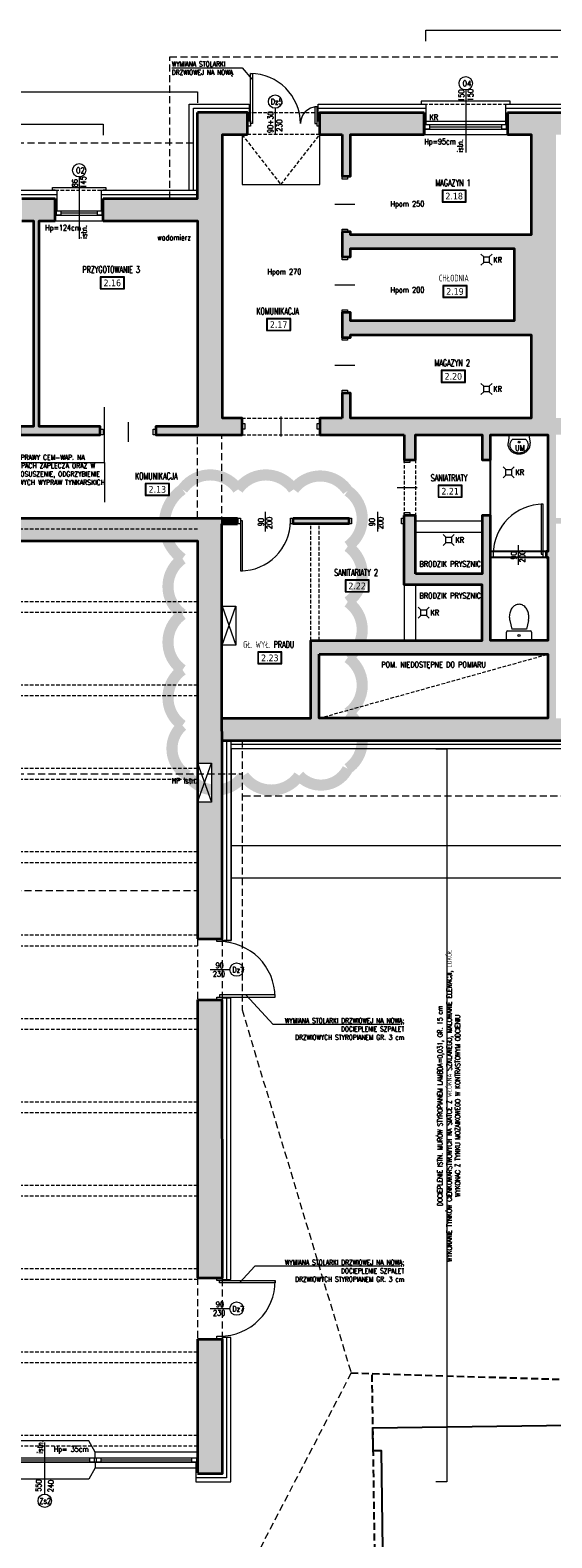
# Model space of a CAD drawing. Header units: millimetres. Extents: x 16698 to 93787, y -21104 to 39413.
# Tile 201 of 256: x 50806 to 51744, y 15556 to 18268. Entities that reach past the tile are written whole.
import ezdxf
from ezdxf.enums import TextEntityAlignment as Align

# ---------------------------------------------------------------- set-up
doc = ezdxf.new("R2010")
doc.units = ezdxf.units.MM
doc.linetypes.add('HIDDEN', pattern=[9.525, 6.35, -3.175])
for name, color, linetype, lineweight in [('!MODUS_ARMATURA', 6, 'Continuous', 9), ('!MODUS_HATCH', 4, 'Continuous', 5), ('!MODUS_HATCH_ŚCIANA', 254, 'Continuous', 9), ('__MODUS_ŚCIANY', 2, 'Continuous', 35), ('Drzwi', 1, 'Continuous', 15), ('Okna', 3, 'Continuous', 13), ('Opis', 8, 'Continuous', 13), ('Opis_pom', 9, 'Continuous', 18), ('Widok', 1, 'Continuous', 15)]:
    doc.layers.add(name, color=color, linetype=linetype, lineweight=lineweight)
doc.layers.add('!MODUS_BELKI NA SALI_NIEDRUK', color=86, linetype='Continuous', lineweight=0, plot=False, transparency=0.5)
doc.styles.add('ARCHETYP', font='romans.shx', dxfattribs={"height": 15})
doc.styles.add('ARIAL', font='tahoma.ttf')
doc.styles.add('TXT', font='simplex.shx', dxfattribs={"width": 0.8})
doc.linetypes.add('FENCELINE1', pattern='A,6.35,-2.54,[133,ltypeshp.shx,S=2.54,R=0,X=-2.54,Y=0],-2.54,25.4', length=36.83)
doc.linetypes.add('ZIGZAG', pattern='A,0.00254,-5.08,[131,ltypeshp.shx,S=5.08,R=0,X=-5.08,Y=0],-10.16,[131,ltypeshp.shx,S=5.08,R=180,X=5.08,Y=0],-5.08', length=20.32254)

# ---------------------------------------------------------------- blocks, each defined once
blk = doc.blocks.new('A$C351F644B')
for p, q in [((-16.7, 35.7), (-13.1, 20)), ((16.7, 35.7), (13.1, 20)), ((-22.5, 2.5), (-22.5, 15)), ((-20, 17.5), (20, 17.5)), ((20, 0), (-20, 0)), ((13.1, 20), (-13.1, 20)), ((22.5, 15), (22.5, 2.5))]:
    blk.add_line(p, q)
blk.add_circle((0, 8.8), 1.96)
for centre, radius, start, end in [((6.1, 44.2), 23.3, 144.4623, 163.5183), ((2.3, 46.9), 18.7, 120.1094, 144.4623), ((0, 50.9), 14.1, 90, 120.1094), ((0, 50.9), 14.1, 59.8906, 90), ((-2.3, 46.9), 18.7, 35.5377, 59.8906), ((-6.1, 44.2), 23.3, 16.4817, 35.5377), ((11.9, 42.5), 29.4, 163.5183, 180), ((11.9, 42.5), 29.4, 180, 193.3326), ((-11.9, 42.5), 29.4, 0, 16.4817), ((-11.9, 42.5), 29.4, 346.6674, 0), ((-20, 15), 2.5, 90, 180), ((-20, 2.5), 2.5, 180, 270), ((20, 15), 2.5, 0, 90), ((20, 2.5), 2.5, 270, 0)]:
    blk.add_arc(centre, radius, start, end)
blk = doc.blocks.new('A$C50044AAD')
for points in [[(-5, 0), (-10, 5)], [(5, 0), (10, 5)], [(-5, -10), (-10, -15)], [(5, -10), (10, -15)]]:
    blk.add_lwpolyline(points)
blk.add_lwpolyline([(-5, 0), (5, 0), (5, -10), (-5, -10)], close=True)
blk = doc.blocks.new('A$C578D6593')
for p, q in [((-26.4, 0), (-29.2, 18.8)), ((-26.4, 0), (17.6, 0)), ((-19.6, 11), (10.9, 11)), ((17.6, 0), (20.4, 18.8))]:
    blk.add_line(p, q)
blk.add_circle((-4.4, 16.5), 2)
for centre, radius, start, end in [((-7.7, 20), 22, 130.6955, 154.2825), ((-7.7, 21.5), 18, 130.6955, 154.2825), ((-5.7, 17.7), 25.1, 109.6071, 130.6955), ((-5.7, 19.2), 21.1, 109.6071, 130.6955), ((-4.4, 14), 29, 90, 109.6071), ((-4.4, 15.5), 25, 90, 109.6071), ((-4.4, 14), 29, 70.3929, 90), ((-4.4, 15.5), 25, 70.3929, 90), ((-3.1, 19.2), 21.1, 49.3045, 70.3929), ((-3.1, 17.7), 25.1, 49.3045, 70.3929), ((-1, 21.5), 18, 25.7175, 49.3045), ((-1, 20), 22, 25.7175, 49.3045), ((-10.8, 21.5), 18.6, 154.2825, 180), ((-10.8, 21.5), 18.6, 180, 188.4794), ((-10.8, 23), 14.6, 154.2825, 180), ((-10.8, 23), 14.6, 180, 205.7175), ((-7.7, 24.5), 18, 205.7175, 228.4823), ((-1, 24.5), 18, 311.5177, 334.2825), ((2.1, 23), 14.6, 0, 25.7175), ((2.1, 23), 14.6, 334.2825, 0), ((2.1, 21.5), 18.6, 0, 25.7175), ((2.1, 21.5), 18.6, 351.5206, 0)]:
    blk.add_arc(centre, radius, start, end)

msp = doc.modelspace()

# ---------------------------------------------------------------- hatches: boundary and pattern name
at = {"layer": '!MODUS_HATCH_ŚCIANA', "ltscale": 2}
h = msp.add_hatch(color=256, dxfattribs=at)
h.dxf.hatch_style = 1
h.paths.add_polyline_path([(51151.79616, 18080.36372), (51196.79616, 18080.36372), (51196.79616, 18120.36372), (51106.79616, 18120.36372), (51106.79616, 17965.36372), (50936.79616, 17965.36372), (50936.79616, 17925.36372), (51106.79616, 17925.36372), (51106.79616, 17555.36372), (51031.79616, 17555.36372), (51031.79616, 17540.36372), (51186.79616, 17540.36372), (51186.79616, 17570.36372), (51151.79616, 17570.36372)])
h = msp.add_hatch(color=256, dxfattribs=at)
h.dxf.hatch_style = 1
h.paths.add_polyline_path([(51751.79616, 18080.36372), (51824.29616, 18080.36372), (51824.29616, 18120.36372), (51664.29616, 18120.36372), (51664.29616, 18080.36372), (51706.79616, 18080.36372), (51706.79616, 17900.36372), (51381.79616, 17900.36372), (51381.79616, 17905.36372), (51366.79616, 17905.36372), (51366.79616, 17860.36372), (51381.79616, 17860.36372), (51381.79616, 17875.36372), (51676.79616, 17875.36372), (51676.79616, 17745.36372), (51381.79616, 17745.36372), (51381.79616, 17760.36372), (51366.79616, 17760.36372), (51366.79616, 17715.36372), (51381.79616, 17715.36372), (51381.79616, 17720.36372), (51706.79616, 17720.36372), (51706.79616, 17570.36372), (51381.79616, 17570.36372), (51381.79616, 17615.36372), (51366.79616, 17615.36372), (51366.79616, 17570.36372), (51326.79616, 17570.36372), (51326.79616, 17540.36372), (51478.79616, 17540.36372), (51478.79616, 17495.36372), (51498.79616, 17495.36372), (51498.79616, 17540.36372), (51618.79616, 17540.36372), (51618.79616, 17495.36372), (51633.79616, 17495.36372), (51633.79616, 17540.36372), (51736.79616, 17540.36372), (51736.79616, 17330.24696), (51733.79616, 17330.36372), (51733.79616, 17320.36372), (51736.79616, 17320.36372), (51736.79616, 17170.36372), (51633.79616, 17170.36372), (51633.79616, 17395.36372), (51618.79616, 17395.36372), (51618.79616, 17290.36372), (51498.79616, 17290.36372), (51498.79616, 17395.36372), (51478.79616, 17395.36372), (51478.79616, 17270.36372), (51618.79616, 17270.36372), (51618.79616, 17170.36372), (51310.80198, 17170.36372), (51310.80198, 17030.36372), (51151.00571, 17030.36372), (51151.02899, 16990.36372), (52080.79616, 16990.36372), (52080.79616, 17030.36372), (51964.79616, 17030.36372), (51964.79616, 17380.36372), (52012.79616, 17380.36372), (52012.79616, 17390.36372), (51904.79616, 17390.36372), (51904.79616, 17380.36372), (51952.79616, 17380.36372), (51952.79616, 17030.36372), (51751.79616, 17030.36372), (51751.79616, 17380.36372), (51774.79616, 17380.36372), (51774.79616, 17390.36372), (51751.79616, 17390.36372), (51751.79616, 17540.36372), (51821.79616, 17540.36372), (51821.79616, 17570.36372), (51751.79616, 17570.36372)])
h.paths.add_polyline_path([(51736.79616, 17145.36372), (51736.79616, 17030.36372), (51325.80198, 17030.36372), (51325.80198, 17145.36372)], flags=16)
h = msp.add_hatch(color=256, dxfattribs=at)
h.dxf.hatch_style = 1
h.paths.add_polyline_path([(51514.29616, 18120.36372), (51326.79616, 18120.36372), (51326.79616, 18080.36372), (51366.79616, 18080.36372), (51366.79616, 18005.36372), (51381.79616, 18005.36372), (51381.79616, 18080.36372), (51514.29616, 18080.36372)])
h = msp.add_hatch(color=256, dxfattribs=at)
h.dxf.hatch_style = 1
h.paths.add_polyline_path([(50850.79616, 17965.36372), (50790.79616, 17965.36372), (50790.79616, 17925.36372), (50811.79616, 17925.36372), (50811.79616, 17555.36372), (50786.79616, 17555.36372), (50786.79616, 17540.36372), (50931.79616, 17540.36372), (50931.79616, 17555.36372), (50821.79616, 17555.36372), (50821.79616, 17925.36372), (50850.79616, 17925.36372)])
h = msp.add_hatch(color=256, dxfattribs=at)
h.dxf.hatch_style = 1
h.paths.add_polyline_path([(51150.80198, 17380.36372), (51150.80198, 17390.36372), (50766.79616, 17390.36372), (50766.79616, 17380.36372), (50686.79616, 17380.36372), (50686.79616, 17390.36372), (50606.79616, 17390.36372), (50606.79616, 17370.36372), (50566.79616, 17370.36372), (50566.79616, 17390.36372), (50542.79616, 17390.36372), (50542.79616, 17415.36372), (50522.79616, 17415.36372), (50522.79616, 17390.36372), (50445.79616, 17390.36372), (50445.79616, 17349.36372), (50522.79616, 17349.36372), (50522.79616, 17096.36372), (50233.79616, 17096.36372), (50233.79616, 17081.36372), (50522.79616, 17081.36372), (50522.79616, 16981.36372), (50556.79616, 16981.36372), (50556.79616, 17349.36372), (51106.79616, 17349.36372), (51106.79616, 16949.36372), (51131.79616, 16949.36372), (51131.79616, 16879.36372), (51106.79616, 16879.36372), (51106.79616, 16633.36372), (51151.23677, 16633.38959), (51150.92917, 17161.85798), (51150.9088, 17161.85798), (51150.9088, 17231.85798)])
h = msp.add_hatch(color=256, dxfattribs=at)
h.dxf.hatch_style = 1
h.paths.add_polyline_path([(51178.79616, 17390.36372), (51150.80198, 17390.36372), (51150.80198, 17380.36372), (51178.79616, 17380.36372)])
h = msp.add_hatch(color=256, dxfattribs=at)
h.dxf.hatch_style = 1
h.paths.add_polyline_path([(51378.79616, 17390.36372), (51278.79616, 17390.36372), (51278.79616, 17380.36372), (51378.79616, 17380.36372)])
h = msp.add_hatch(color=256, dxfattribs=at)
h.dxf.hatch_style = 1
h.paths.add_polyline_path([(51151.3008, 16523.38962), (51106.79616, 16523.36372), (51106.79616, 16023.36372), (51151.59185, 16023.36372)])
h = msp.add_hatch(color=256, dxfattribs=at)
h.dxf.hatch_style = 1
h.paths.add_polyline_path([(51151.65587, 15913.38983), (51106.79616, 15913.36372), (51106.79616, 15671.36372), (51151.79616, 15671.36372)])

# ---------------------------------------------------------------- linework, layer by layer
at = {"layer": '!MODUS_BELKI NA SALI_NIEDRUK', "linetype": 'HIDDEN'}
for points in [[(49366.79616, 17390.36372), (51106.79616, 17390.36372)], [(51106.79616, 17370.36372), (49366.79616, 17370.36372)], [(49366.79616, 17240.36372), (51106.79616, 17240.36372)], [(51106.79616, 17220.36372), (49366.79616, 17220.36372)], [(49366.79616, 17090.36372), (51106.79616, 17090.36372)], [(51106.79616, 17070.36372), (49366.79616, 17070.36372)], [(49366.79616, 16940.36372), (51106.79616, 16940.36372)], [(51106.79616, 16920.36372), (49366.79616, 16920.36372)], [(49366.79616, 16790.36372), (51106.79616, 16790.36372)], [(51106.79616, 16770.36372), (49366.79616, 16770.36372)], [(49366.79616, 16640.36372), (51106.79616, 16640.36372)], [(51106.79616, 16620.36372), (49366.79616, 16620.36372)], [(49366.79616, 16490.36372), (51106.79616, 16490.36372)], [(51106.79616, 16470.36372), (49366.79616, 16470.36372)], [(49366.79616, 16340.36372), (51106.79616, 16340.36372)], [(51106.79616, 16320.36372), (49366.79616, 16320.36372)], [(49366.79616, 16190.36372), (51106.79616, 16190.36372)], [(51106.79616, 16170.36372), (49366.79616, 16170.36372)], [(49366.79616, 16040.36372), (51106.79616, 16040.36372)], [(51106.79616, 16020.36372), (49366.79616, 16020.36372)], [(49366.79616, 15890.36372), (51106.79616, 15890.36372)], [(51106.79616, 15870.36372), (49366.79616, 15870.36372)], [(49366.79616, 15740.36372), (51106.79616, 15740.36372)], [(51106.79616, 15720.36372), (49366.79616, 15720.36372)]]:
    msp.add_lwpolyline(points, dxfattribs=at)
at = {"layer": '!MODUS_HATCH', "linetype": 'ZIGZAG'}
for points in [[(51099.29616, 17980.36372), (51099.29616, 18127.86372), (51199.79616, 18127.86372)], [(51323.79616, 18127.86372), (51517.29616, 18127.86372)], [(51661.29616, 18127.86372), (51827.29616, 18127.86372)], [(50787.79616, 17972.86372), (50853.79616, 17972.86372)], [(50933.79616, 17972.86372), (51106.79616, 17972.86372)], [(51159.33, 16630.38959), (51159.33, 16990.36372)], [(52083.79616, 16982.86372), (51167.4232, 16982.86372)], [(51159.0936, 16526.38962), (51159.0936, 16020.36372)], [(51159.0936, 15916.38979), (51159.0936, 15663.86372), (51103.79616, 15663.86372)]]:
    msp.add_lwpolyline(points, dxfattribs=at)
at = {"layer": '__MODUS_ŚCIANY'}
for p, q in [((51178.79616, 17380.36372), (51178.79616, 17390.36372)), ((51151.23679, 16633.36372), (51150.80198, 17380.36372)), ((51150.80198, 17380.36372), (51178.79616, 17380.36372))]:
    msp.add_line(p, q, dxfattribs=at)
for points in [[(50936.79616, 17965.36372), (51106.79616, 17965.36372), (51106.79616, 18120.36372)], [(51196.79616, 18080.36372), (51196.79616, 18120.36372), (51106.79616, 18120.36372)], [(51326.79616, 18080.36372), (51326.79616, 18120.36372), (51514.29616, 18120.36372)], [(51514.29616, 18120.36372), (51514.29616, 18080.36372)], [(51514.29616, 18080.36372), (51514.29616, 18120.36372)], [(51664.29616, 18120.36372), (51824.29616, 18120.36372)], [(51664.29616, 18120.36372), (51664.29616, 18080.36372)], [(50936.79616, 17925.36372), (51106.79616, 17925.36372), (51106.79616, 17555.36372), (51031.79616, 17555.36372), (51031.79616, 17540.36372), (51186.79616, 17540.36372), (51186.79616, 17570.36372), (51151.79616, 17570.36372), (51151.79616, 18080.36372), (51196.79616, 18080.36372)], [(51326.79616, 18080.36372), (51366.79616, 18080.36372)], [(51366.79616, 18080.36372), (51366.79616, 18005.36372), (51381.79616, 18005.36372), (51381.79616, 18080.36372), (51514.29616, 18080.36372)], [(51664.29616, 18080.36372), (51706.79616, 18080.36372), (51706.79616, 17900.36372), (51381.79616, 17900.36372), (51381.79616, 17905.36372), (51366.79616, 17905.36372)], [(50790.79616, 17965.36372), (50850.79616, 17965.36372)], [(50850.79616, 17925.36372), (50850.79616, 17965.36372)], [(50936.79616, 17925.36372), (50936.79616, 17965.36372)], [(50790.79616, 17925.36372), (50811.79616, 17925.36372), (50811.79616, 17555.36372), (50786.79616, 17555.36372), (50786.79616, 17540.36372), (50931.79616, 17540.36372), (50931.79616, 17555.36372), (50821.79616, 17555.36372), (50821.79616, 17925.36372), (50850.79616, 17925.36372)], [(51366.79616, 17905.36372), (51366.79616, 17860.36372), (51381.79616, 17860.36372), (51381.79616, 17875.36372), (51676.79616, 17875.36372), (51676.79616, 17745.36372), (51381.79616, 17745.36372), (51381.79616, 17760.36372), (51366.79616, 17760.36372), (51366.79616, 17715.36372), (51381.79616, 17715.36372), (51381.79616, 17720.36372), (51706.79616, 17720.36372), (51706.79616, 17570.36372), (51381.79616, 17570.36372), (51381.79616, 17615.36372), (51366.79616, 17615.36372), (51366.79616, 17570.36372)], [(51366.79616, 17570.36372), (51326.79616, 17570.36372), (51326.79616, 17540.36372), (51478.79616, 17540.36372)], [(51478.79616, 17540.36372), (51478.79616, 17495.36372), (51498.79616, 17495.36372), (51498.79616, 17540.36372), (51618.79616, 17540.36372), (51618.79616, 17495.36372), (51633.79616, 17495.36372), (51633.79616, 17540.36372), (51736.79616, 17540.36372), (51736.79616, 17330.24696), (51733.79616, 17330.36372), (51733.79616, 17320.36372), (51736.79616, 17320.36372), (51736.79616, 17170.36372), (51633.79616, 17170.36372), (51633.79616, 17395.36372), (51618.79616, 17395.36372), (51618.79616, 17290.36372), (51498.79616, 17290.36372)], [(50233.79616, 17096.36372), (50522.79616, 17096.36372), (50522.79616, 17349.36372), (50445.79616, 17349.36372), (50445.79616, 17390.36372), (50522.79616, 17390.36372), (50522.79616, 17415.36372), (50542.79616, 17415.36372), (50542.79616, 17390.36372), (51178.79616, 17390.36372)], [(51150.80198, 17030.36372), (51310.80198, 17030.36372), (51310.80198, 17170.36372), (51618.79616, 17170.36372), (51618.79616, 17270.36372), (51478.79616, 17270.36372), (51478.79616, 17395.36372)], [(51498.79616, 17290.36372), (51498.79616, 17395.36372), (51478.79616, 17395.36372)], [(50556.79616, 16928.36372), (50556.79616, 17349.36372), (51106.79616, 17349.36372), (51106.79616, 16633.36372)], [(51151.02899, 16990.36372), (52080.79616, 16990.36372)], [(51106.79616, 16633.36372), (51151.23677, 16633.38959)], [(51106.79616, 16523.36372), (51151.3008, 16523.38962)], [(51106.79616, 16523.36372), (51106.79616, 16023.36372)], [(51151.59185, 16023.36372), (51151.30082, 16523.36372)], [(51106.79616, 16023.36372), (51151.59185, 16023.36372)], [(51106.79616, 15913.36372), (51151.65587, 15913.38983)], [(51106.79616, 15913.36372), (51106.79616, 15672.36372)], [(51106.79616, 15671.36372), (51151.79616, 15671.36372), (51151.65588, 15913.36372)]]:
    msp.add_lwpolyline(points, dxfattribs=at)
for points in [[(51278.79616, 17390.36372), (51378.79616, 17390.36372), (51378.79616, 17380.36372), (51278.79616, 17380.36372)], [(51325.80198, 17145.36372), (51736.79616, 17145.36372), (51736.79616, 17030.36372), (51325.80198, 17030.36372)]]:
    msp.add_lwpolyline(points, close=True, dxfattribs=at)
at = {"layer": 'DEFPOINTS', "color": 2}
for points in [[(51736.79616, 17330.24696), (51633.79616, 17330.24696), (51633.79616, 17540.36372), (51736.79616, 17540.36372)], [(51736.79616, 17170.36372), (51633.79616, 17170.36372), (51633.79616, 17320.36372), (51736.79616, 17320.36372)], [(51325.80198, 17145.36372), (51736.79616, 17145.36372), (51736.79616, 17030.36372), (51325.80198, 17030.36372)]]:
    msp.add_lwpolyline(points, close=True, dxfattribs=at)
at = {"layer": 'DEFPOINTS', "color": 2, "const_width": 20}
msp.add_lwpolyline([(51079.65075, 17442.07362, -0.5206), (51179.65075, 17442.07362, -0.5206), (51279.65075, 17442.07362, -0.5206), (51377.096, 17439.51887, -0.5206), (51377.096, 17339.51887, -0.5206), (51377.096, 17239.51887, -0.5206), (51377.096, 17139.51887, -0.5206), (51377.096, 17039.51887, -0.5206), (51377.096, 16939.51887, -0.5206), (51289.52094, 16927.09393, -0.5206), (51189.52094, 16927.09393, -0.5206), (51089.52094, 16927.09393, -0.5206), (51079.65075, 17017.22375, -0.5206), (51079.65075, 17117.22375, -0.5206), (51079.65075, 17217.22375, -0.5206), (51079.65075, 17317.22375, -0.5206), (51079.65075, 17442.07362, -0.5206)], format="xyb", close=True, dxfattribs=at)
at = {"layer": 'DEFPOINTS', "linetype": 'HIDDEN', "ltscale": 2}
for points in [[(51383.20129, 15852.29408), (52405.63548, 15821.44685)], [(51420.24787, 15849.18634), (51442.06991, 14441.28196)]]:
    msp.add_lwpolyline(points, dxfattribs=at)
at = {"layer": 'DEFPOINTS'}
msp.add_lwpolyline([(51421.58227, 15752.81593), (51422.13607, 15712.81977), (51437.13464, 15713.02745), (51440.22047, 15490.16784), (51440.42577, 15475.34107), (51214.17779, 15401.40121), (51315.89209, 14958.27648), (51432.56151, 14959.89194), (51438.9821, 14496.19522), (52423.31012, 14551.54471), (52406.48785, 15766.45346), (51421.58227, 15752.81593)], dxfattribs=at)
at = {"layer": 'Drzwi'}
for points in [[(51205.79616, 18190.36372), (51205.79616, 18100.36372), (51201.79616, 18100.36372), (51201.79616, 18190.36372)], [(51317.79616, 18130.36372), (51317.79616, 18100.36372), (51321.79616, 18100.36372), (51321.79616, 18130.36372)], [(51201.79616, 18105.36372), (51201.79616, 18095.36372), (51196.79616, 18095.36372), (51196.79616, 18105.36372)], [(51326.79616, 18105.36372), (51326.79616, 18095.36372), (51321.79616, 18095.36372), (51321.79616, 18105.36372)], [(51366.79616, 18005.36372), (51376.79616, 18005.36372), (51376.79616, 18000.36372), (51366.79616, 18000.36372)], [(51366.79616, 17910.36372), (51376.79616, 17910.36372), (51376.79616, 17905.36372), (51366.79616, 17905.36372)], [(51366.79616, 17860.36372), (51376.79616, 17860.36372), (51376.79616, 17855.36372), (51366.79616, 17855.36372)], [(51366.79616, 17765.36372), (51376.79616, 17765.36372), (51376.79616, 17760.36372), (51366.79616, 17760.36372)], [(51366.79616, 17715.36372), (51376.79616, 17715.36372), (51376.79616, 17710.36372), (51366.79616, 17710.36372)], [(51366.79616, 17620.36372), (51376.79616, 17620.36372), (51376.79616, 17615.36372), (51366.79616, 17615.36372)], [(51191.79616, 17560.36372), (51191.79616, 17550.36372), (51186.79616, 17550.36372), (51186.79616, 17560.36372)], [(51326.79616, 17560.36372), (51326.79616, 17550.36372), (51321.79616, 17550.36372), (51321.79616, 17560.36372)], [(50936.79616, 17550.36372), (50936.79616, 17540.36372), (50931.79616, 17540.36372), (50931.79616, 17550.36372)], [(51031.79616, 17550.36372), (51031.79616, 17540.36372), (51026.79616, 17540.36372), (51026.79616, 17550.36372)], [(51478.79616, 17495.36372), (51488.79616, 17495.36372), (51488.79616, 17490.36372), (51478.79616, 17490.36372)], [(51183.79616, 17390.36372), (51183.79616, 17380.36372), (51178.79616, 17380.36372), (51178.79616, 17390.36372)], [(51278.79616, 17390.36372), (51278.79616, 17380.36372), (51273.79616, 17380.36372), (51273.79616, 17390.36372)], [(51383.79616, 17390.36372), (51383.79616, 17380.36372), (51378.79616, 17380.36372), (51378.79616, 17390.36372)], [(51478.79616, 17390.36372), (51478.79616, 17380.36372), (51473.79616, 17380.36372), (51473.79616, 17390.36372)], [(51478.79616, 17400.36372), (51488.79616, 17400.36372), (51488.79616, 17395.36372), (51478.79616, 17395.36372)], [(51724.79616, 17415.36372), (51724.79616, 17325.36372), (51728.79616, 17325.36372), (51728.79616, 17415.36372)], [(51187.79616, 17295.36372), (51187.79616, 17385.36372), (51183.79616, 17385.36372), (51183.79616, 17295.36372)], [(51638.79616, 17330.36372), (51638.79616, 17320.36372), (51633.79616, 17320.36372), (51633.79616, 17330.36372)], [(51733.79616, 17330.36372), (51733.79616, 17320.36372), (51728.79616, 17320.36372), (51728.79616, 17330.36372)], [(51141.23679, 16633.36372), (51151.23679, 16633.36372), (51151.23679, 16628.36372), (51141.23679, 16628.36372)], [(51141.23679, 16528.36372), (51151.23679, 16528.36372), (51151.23679, 16523.36372), (51141.23679, 16523.36372)], [(51246.23679, 16532.36372), (51146.23679, 16532.36372), (51146.23679, 16528.36372), (51246.23679, 16528.36372)], [(51141.59185, 16023.36372), (51151.59185, 16023.36372), (51151.59185, 16018.36372), (51141.59185, 16018.36372)], [(51246.59185, 16014.36372), (51146.59185, 16014.36372), (51146.59185, 16018.36372), (51246.59185, 16018.36372)], [(51141.59185, 15918.36372), (51151.59185, 15918.36372), (51151.59185, 15913.36372), (51141.59185, 15913.36372)]]:
    msp.add_lwpolyline(points, close=True, dxfattribs=at)
for points in [[(51246.42455, 18127.77916), (51246.42455, 18081.07581)], [(51353.88449, 17955.36372), (51389.70783, 17955.36372)], [(51353.88449, 17810.36372), (51389.70783, 17810.36372)], [(51353.88449, 17665.36372), (51389.70783, 17665.36372)], [(50981.79616, 17563.27539), (50981.79616, 17527.45205)], [(51256.79616, 17573.27539), (51256.79616, 17537.45205)], [(51465.88449, 17445.36372), (51501.70783, 17445.36372)], [(51228.42455, 17401.89915), (51228.42455, 17366.07581)], [(51430.43037, 17401.89915), (51430.43037, 17366.07581)], [(51683.42455, 17341.89915), (51683.42455, 17306.07581)], [(51129.37358, 16577.9921), (51165.19692, 16577.9921)], [(51129.37358, 15967.9921), (51165.19692, 15967.9921)]]:
    msp.add_lwpolyline(points, dxfattribs=at)
for centre in [(51246.42455, 18139.77916), (51177.19692, 16577.9921), (51177.19692, 15967.9921)]:
    msp.add_circle(centre, 12, dxfattribs=at)
for centre, radius, start, end in [((51201.79616, 18100.36372), 90, 0, 90), ((51321.79616, 18100.36372), 30, 90, 180), ((51728.79616, 17325.36372), 90, 90, 180), ((51183.79616, 17385.36372), 90, 270, 0), ((51146.23679, 16528.36372), 100, 360, 90), ((51146.59185, 16018.36372), 100, 270, 0)]:
    msp.add_arc(centre, radius, start, end, dxfattribs=at)
at = {"layer": 'Okna'}
for points in [[(51589.29616, 18160.67241), (51589.29616, 18048.05503)], [(50893.79616, 18004.19375), (50893.79616, 17893.05503)], [(50831.79616, 15634.28852), (50831.79616, 15726.90589)]]:
    msp.add_lwpolyline(points, dxfattribs=at)
at = {"layer": 'Okna', "ltscale": 2}
for points in [[(51514.29616, 18098.36372), (51664.29616, 18098.36372)], [(51524.29616, 18094.36372), (51654.29616, 18094.36372)], [(51514.29616, 18090.36372), (51664.29616, 18090.36372)], [(50850.79616, 17943.36372), (50936.79616, 17943.36372)], [(50850.79616, 17935.36372), (50936.79616, 17935.36372)], [(50860.79616, 17939.36372), (50926.79616, 17939.36372)], [(50556.79616, 15699.86372), (51106.79616, 15699.86372)], [(50556.79616, 15699.86372), (51106.79616, 15699.86372)], [(50556.79616, 15691.86372), (51106.79616, 15691.86372)], [(51106.79616, 15691.86372), (50556.79616, 15691.86372)], [(50750.79616, 15695.86372), (50912.79616, 15695.86372)], [(50932.79616, 15695.86372), (51096.79616, 15695.86372)]]:
    msp.add_lwpolyline(points, dxfattribs=at)
for points in [[(51516.29616, 18098.36372), (51524.29616, 18098.36372), (51524.29616, 18090.36372), (51516.29616, 18090.36372)], [(51654.29616, 18098.36372), (51662.29616, 18098.36372), (51662.29616, 18090.36372), (51654.29616, 18090.36372)], [(50852.79616, 17943.36372), (50860.79616, 17943.36372), (50860.79616, 17935.36372), (50852.79616, 17935.36372)], [(50926.79616, 17943.36372), (50934.79616, 17943.36372), (50934.79616, 17935.36372), (50926.79616, 17935.36372)], [(50912.79616, 15699.86372), (50920.79616, 15699.86372), (50920.79616, 15691.86372), (50912.79616, 15691.86372)], [(50924.79616, 15699.86372), (50932.79616, 15699.86372), (50932.79616, 15691.86372), (50924.79616, 15691.86372)], [(51096.79616, 15699.86372), (51104.79616, 15699.86372), (51104.79616, 15691.86372), (51096.79616, 15691.86372)]]:
    msp.add_lwpolyline(points, close=True, dxfattribs=at)
at = {"layer": 'Okna'}
for centre in [(51589.29616, 18172.67241), (50893.79616, 18016.19375), (50831.79616, 15622.28852)]:
    msp.add_circle(centre, 12, dxfattribs=at)
at = {"layer": 'Opis', "ltscale": 0.7}
for points in [[(51517.29616, 18248.34044), (51517.29616, 18268.34044), (52281.29616, 18268.34044), (52281.29616, 18248.34044)], [(49311.79616, 18137.57462), (49311.79616, 18157.57462), (51106.79616, 18157.57462), (51106.79616, 18137.57462)], [(50671.0761, 17490.45996), (50939.30248, 17490.45996), (50939.30248, 17589.92312)], [(50939.30248, 17490.45996), (50939.30248, 17419.3532)], [(51535.30504, 16975.36372), (51555.30504, 16975.36372), (51555.30504, 15656.36372), (51535.30504, 15656.36372)], [(51167.4232, 16823.58603), (51167.4232, 16801.50643), (53452.79616, 16801.50643), (53452.79616, 16821.50643)], [(51167.4232, 16765.45731), (51167.4232, 16743.3777), (53452.79616, 16743.3777), (53452.79616, 16763.3777)]]:
    msp.add_lwpolyline(points, dxfattribs=at)
at = {"layer": 'Opis'}
for points in [[(51060.63054, 18200.60433), (51186.83155, 18200.60433), (51204.31676, 18180.26421)], [(49674.79616, 18079.1771), (49674.79616, 18099.1771), (50936.79616, 18099.1771), (50936.79616, 18079.1771)], [(51471.67389, 16479.42512), (51243.14506, 16479.42512), (51193.97471, 16532.36372)], [(51471.67389, 16044.26559), (51209.84163, 16044.26559), (51182.06821, 16014.36372)]]:
    msp.add_lwpolyline(points, dxfattribs=at)
at = {"layer": 'Opis', "linetype": 'HIDDEN'}
for points in [[(51186.79616, 18080.36372), (51256.79616, 17990.36372), (51326.79616, 18080.36372)], [(51325.80198, 17030.36372), (51736.79616, 17145.36372)]]:
    msp.add_lwpolyline(points, dxfattribs=at)
at = {"layer": 'Opis_pom', "ltscale": 0.7}
for points in [[(51546.7805, 17958.90275), (51590.3005, 17958.90275), (51590.3005, 17980.66275), (51546.7805, 17980.66275)], [(51547.8685, 17959.99075), (51589.2125, 17959.99075), (51589.2125, 17979.57475), (51547.8685, 17979.57475)], [(50931.65454, 17802.70987), (50975.17454, 17802.70987), (50975.17454, 17824.46987), (50931.65454, 17824.46987)], [(50932.74254, 17803.79787), (50974.08654, 17803.79787), (50974.08654, 17823.38187), (50932.74254, 17823.38187)], [(51548.23569, 17787.28334), (51591.75569, 17787.28334), (51591.75569, 17809.04334), (51548.23569, 17809.04334)], [(51549.32369, 17788.37134), (51590.66769, 17788.37134), (51590.66769, 17807.95534), (51549.32369, 17807.95534)], [(51231.01658, 17727.65288), (51274.53658, 17727.65288), (51274.53658, 17749.41288), (51231.01658, 17749.41288)], [(51232.10458, 17728.74088), (51273.44858, 17728.74088), (51273.44858, 17748.32488), (51232.10458, 17748.32488)], [(51545.32546, 17634.57112), (51588.84546, 17634.57112), (51588.84546, 17656.33112), (51545.32546, 17656.33112)], [(51546.41346, 17635.65912), (51587.75746, 17635.65912), (51587.75746, 17655.24312), (51546.41346, 17655.24312)], [(51012.70573, 17431.19362), (51056.22573, 17431.19362), (51056.22573, 17452.95362), (51012.70573, 17452.95362)], [(51013.79373, 17432.28162), (51055.13773, 17432.28162), (51055.13773, 17451.86562), (51013.79373, 17451.86562)], [(51539.54238, 17427.861), (51583.06238, 17427.861), (51583.06238, 17449.621), (51539.54238, 17449.621)], [(51540.63038, 17428.949), (51581.97438, 17428.949), (51581.97438, 17448.533), (51540.63038, 17448.533)], [(51372.23241, 17257.47078), (51415.75241, 17257.47078), (51415.75241, 17279.23078), (51372.23241, 17279.23078)], [(51373.32041, 17258.55878), (51414.66441, 17258.55878), (51414.66441, 17278.14278), (51373.32041, 17278.14278)], [(51215.07805, 17128.02899), (51258.59805, 17128.02899), (51258.59805, 17149.78899), (51215.07805, 17149.78899)], [(51216.16605, 17129.11699), (51257.51005, 17129.11699), (51257.51005, 17148.70099), (51216.16605, 17148.70099)]]:
    msp.add_lwpolyline(points, close=True, dxfattribs=at)
at = {"layer": 'Widok', "linetype": 'HIDDEN', "ltscale": 2}
for points in [[(51056.79616, 17965.36372), (51056.79616, 18220.36372), (53487.79616, 18220.36372), (53487.79616, 16890.36372), (51186.79616, 16890.36372)], [(49276.79616, 16446.36372), (49276.79616, 18065.36372), (51106.79616, 18065.36372)], [(51106.79616, 17390.36372), (51106.79616, 17540.36372)], [(51150.80198, 17380.36372), (51150.80198, 17540.36372)], [(51186.79616, 16990.36372), (51186.79616, 16505.89442), (51383.20129, 15852.29408), (51156.28118, 15415.16212), (49276.79616, 15593.89264), (49276.79616, 15812.9515)], [(49276.79616, 16930.36372), (51186.79616, 16930.36372)], [(49366.79616, 16720.36372), (51106.79616, 16720.36372)], [(51106.79616, 16633.36372), (51106.79616, 16523.36372)], [(51151.23677, 16633.38959), (51151.30082, 16523.36372)], [(51106.79616, 16023.36372), (51106.86019, 15913.36376)], [(51151.65587, 15913.38983), (51151.59185, 16023.36372)]]:
    msp.add_lwpolyline(points, dxfattribs=at)
at = {"layer": 'Widok'}
for points in [[(51091.79616, 17980.36372), (51091.79616, 18135.36372), (51199.79616, 18135.36372), (51199.79616, 18105.36372)], [(51323.79616, 18105.36372), (51323.79616, 18135.36372), (51517.29616, 18135.36372), (51517.29616, 18098.36372)], [(51664.29616, 18135.36372), (51669.29616, 18135.36372), (51669.29616, 18140.36372), (51509.29616, 18140.36372), (51509.29616, 18135.36372), (51514.29616, 18135.36372)], [(51661.29616, 18098.36372), (51661.29616, 18135.36372), (51827.29616, 18135.36372), (51827.29616, 18098.36372)], [(51186.79616, 18080.36372), (51186.79616, 17990.36372), (51326.79616, 17990.36372), (51326.79616, 18080.36372)], [(51514.29616, 18080.36372), (51664.29616, 18080.36372)], [(50850.79616, 17980.36372), (50845.79616, 17980.36372), (50845.79616, 17985.36372), (50941.79616, 17985.36372), (50941.79616, 17980.36372), (50936.79616, 17980.36372)], [(50787.79616, 17943.36372), (50787.79616, 17980.36372), (50853.79616, 17980.36372), (50853.79616, 17943.36372)], [(50933.79616, 17943.36372), (50933.79616, 17980.36372), (51106.79616, 17980.36372)], [(50850.79616, 17925.36372), (50936.79616, 17925.36372)], [(51498.79616, 17385.36372), (51618.79616, 17385.36372)], [(51498.79616, 17365.36372), (51618.79616, 17365.36372)], [(51478.79616, 17270.36372), (51478.79616, 17170.36372)], [(51498.79616, 17270.36372), (51498.79616, 17170.36372)], [(51150.9088, 17231.85798), (51175.9088, 17161.85798)], [(51150.9088, 17161.85798), (51175.9088, 17231.85798)], [(52083.79616, 17012.36372), (52083.79616, 16975.36372), (51167.4232, 16975.36372), (51167.4232, 16630.38959), (51151.23679, 16630.38959)], [(51152.4232, 16630.38959), (51167.4232, 16630.38959), (51167.4232, 16990.36372)], [(51106.79616, 16949.36372), (51131.79616, 16879.36372)], [(51106.79616, 16879.36372), (51131.79616, 16949.36372)], [(51151.5936, 16020.36372), (51166.5936, 16020.36372), (51166.5936, 16526.38962), (51151.5936, 16526.38962)], [(51103.79616, 15691.86372), (51103.79616, 15656.36372), (51166.80489, 15656.36372), (51166.65366, 15916.38979), (51151.65412, 15916.38979)], [(50922.79616, 15699.86372), (50922.79616, 15709.86372), (50910.96048, 15730.36372), (49566.63184, 15730.36372), (49554.79616, 15709.86372), (49554.79616, 15699.86372)], [(51106.79616, 15709.86372), (50922.79616, 15709.86372)], [(50922.79616, 15691.86372), (50922.79616, 15681.86372), (50910.96048, 15661.36372), (50559.79616, 15661.36372)], [(50922.79616, 15681.86372), (51106.79616, 15681.86372)]]:
    msp.add_lwpolyline(points, dxfattribs=at)
at = {"layer": 'Widok', "linetype": 'HIDDEN'}
for points in [[(51514.29616, 18135.36372), (51664.29616, 18135.36372)], [(51196.79616, 18120.36372), (51326.79616, 18120.36372)], [(51326.79616, 18080.36372), (51196.79616, 18080.36372)], [(50850.79616, 17980.36372), (50936.79616, 17980.36372)], [(51186.79616, 17570.36372), (51326.79616, 17570.36372)], [(51186.79616, 17540.36372), (51326.79616, 17540.36372)], [(51478.79616, 17495.36372), (51478.79616, 17395.36372)], [(51498.79616, 17495.36372), (51498.79616, 17395.36372)], [(51310.80198, 17170.36372), (51310.80198, 17380.36372)], [(51325.80198, 17170.36372), (51325.80198, 17380.36372)]]:
    msp.add_lwpolyline(points, dxfattribs=at)
at = {"layer": 'Widok', "linetype": 'FENCELINE1'}
msp.add_lwpolyline([(51514.29616, 18104.36372), (51664.29616, 18104.36372)], dxfattribs=at)
at = {"layer": 'Widok'}
for points in [[(51175.9088, 17231.85798), (51175.9088, 17161.85798), (51150.9088, 17161.85798), (51150.9088, 17231.85798)], [(51131.79616, 16949.36372), (51131.79616, 16879.36372), (51106.79616, 16879.36372), (51106.79616, 16949.36372)]]:
    msp.add_lwpolyline(points, close=True, dxfattribs=at)

# ---------------------------------------------------------------- block references
at = {"layer": '!MODUS_ARMATURA', "rotation": 270}
for p in [(51631.79616, 17855.36372, 0), (51631.79616, 17622.86372, 0), (51671.79616, 17472.86372, 0), (51563.79616, 17351.18813, 0), (51518.79616, 17220.36372, 0)]:
    msp.add_blockref('A$C50044AAD', p, dxfattribs=at)
at = {"layer": '!MODUS_ARMATURA', "xscale": 0.8, "yscale": 0.8, "zscale": 0.8, "rotation": 180}
msp.add_blockref('A$C578D6593', (51681.80526, 17540.36372), dxfattribs=at)
at = {"layer": '!MODUS_ARMATURA'}
msp.add_blockref('A$C351F644B', (51685.29616, 17170.36372), dxfattribs=at)

# ---------------------------------------------------------------- texts
at = {"layer": 'Opis', "style": 'ARCHETYP', "width": 0.7}
for s, rotation, p in [('O4', 359.68184326, (51583.63949, 18167.48534)), ('150', 90, (51586.49253, 18139.56946)), ('150', 90, (51603.01762, 18140.36372)), ('Dz5', 359.68184326, (51238.48293, 18134.5921)), ('90+30', 89.68184326, (51242.88139, 18083.26848)), ('230', 89.68184326, (51259.02424, 18085.59627)), ('KR', 0.00000004, (51524.17478, 18106.44465)), ('Hp=95cm', 0.00000004, (51514.65747, 18062.90153)), ('istn.', 90, (51584.22727, 18048.32928)), ('O2', 359.68184326, (50888.13949, 18011.00669)), ('86', 90, (50890.99253, 17985.56523)), ('145', 90, (50906.29457, 17983.48399)), ('Hpom 250', 0.00000004, (51453.98862, 17950.89556)), ('Hp=124cm', 0.00000004, (50832.66407, 17907.90153)), ('istn.', 90, (50907.50995, 17893.32928)), ('wodomierz', 0.00000004, (51034.29529, 17890.17662)), ('KR', 0.00000004, (51638.89236, 17850.17662)), ('Hpom 270', 0.00000004, (51232.57612, 17828.81078)), ('Hpom 200', 0.00000004, (51453.98862, 17796.12511)), ('KR', 0.00000004, (51638.89236, 17617.67662)), ('UM', 0.00000004, (51678.30571, 17511.63005)), ('KR', 0.00000004, (51678.89236, 17467.67662)), ('90', 89.68184326, (51225.80791, 17375.68058)), ('200', 89.68184326, (51241.02424, 17370.59627)), ('90', 89.68184326, (51425.80791, 17375.68058)), ('200', 89.68184326, (51441.02424, 17370.59627)), ('KR', 0.00000004, (51570.89236, 17346.00103)), ('BRODZIK PRYSZNIC.', 0.00000004, (51506.19692, 17302.90292)), ('90', 89.68184326, (51680.80791, 17315.68058)), ('200', 89.68184326, (51696.02424, 17310.59627)), ('BRODZIK PRYSZNIC.', 0.00000004, (51506.19692, 17245.66313)), ('KR', 0.00000004, (51525.89236, 17215.17662)), ('POM. NIEDOSTĘPNE DO POMIARU', 0.00000004, (51437.44979, 17121.84225)), ('HP istn.', 0.00000004, (51060.14089, 16912.76514)), ('230', 359.68184326, (51134.22181, 16565.39241)), ('90', 359.68184326, (51139.30613, 16580.60875)), ('Dz7', 359.68184326, (51169.2553, 16572.80504)), ('90', 359.68184326, (51139.66119, 15970.60875)), ('230', 359.68184326, (51134.57688, 15955.39241)), ('Dz7', 359.68184326, (51169.2553, 15962.80504)), ('istn.', 87.58391143, (50828.08237, 15707.22594)), ('Hp= 35cm', 0.00000004, (50848.04849, 15710.34455)), ('550', 87.58391143, (50825.39242, 15638.43169)), ('240', 87.58391143, (50847.1207, 15637.4838)), ('Zs2', 359.68184326, (50822.20705, 15617.10145))]:
    msp.add_text(s, height=10, rotation=rotation, dxfattribs=at).set_placement(p)
at = {"layer": 'Opis', "ltscale": 0.7, "char_height": 9, "style": 'TXT'}
for s, insert, width, attachment_point in [('{\\W0.7;WYMIANA STOLARKI \\PDRZWIOWEJ NA NOWĄ}', (51060.61331, 18211.86224), 190.9938014, 1), ('\\pxqr;{\\W0.7;WYMIANA STOLARKI DRZWIOWEJ NA NOWĄ;\\PDOCIEPLENIE SZPALET\\P DRZWIOWYCH STYROPIANEM GR. 3 cm}', (51478.52968, 16490.71307), 260.5754863, 3), ('\\pxqr;{\\W0.7;WYMIANA STOLARKI DRZWIOWEJ NA NOWĄ;\\PDOCIEPLENIE SZPALET\\P DRZWIOWYCH STYROPIANEM GR. 3 cm}', (51478.52968, 16055.55354), 260.5754863, 3)]:
    msp.add_mtext(s, dxfattribs=dict(at, insert=insert, width=width, attachment_point=attachment_point))
at = {"layer": 'Opis', "ltscale": 0.7, "insert": (50671.75297, 17504.13629), "char_height": 9, "attachment_point": 1, "style": 'TXT'}
msp.add_mtext_dynamic_manual_height_columns('\\pxql;SKUCIE TYNKÓW Z ZAPRAWY CEM-WAP. NA ŚCIANACH ORAZ STROPACH ZAPLECZA ORAZ W CZĘSCI MIESZKALNEJ;OSUSZENIE, ODGRZYBIENIE ORAZ WYKONANIE NOWYCH WYPRAW TYNKARSKICH  ', width=261.7271525, gutter_width=12.5, heights=[0], dxfattribs=at)
at = {"layer": 'Opis', "ltscale": 0.7, "char_height": 9, "width": 532.6044424, "attachment_point": 1, "rotation": 90, "style": 'TXT'}
for s, insert in [('\\pxqc;{\\W0.7;WYKONANIE TYNKÓW CIENKOWARSTWOWYCH NA SIATCE Z WŁÓKNA SZKLANEGO, MALOWANIE ELEWACJI, COKÓŁ WYKONAC Z TYNKU MOZAIKOWEGO W KONTRASTOWYM ODCIENIU}', (51555.30504, 16066.65737)), ('\\pxqc;{\\W0.7;DOCIEPLENIE ISTN. MURÓW STYROPIANEM LAMBDA=0,031, GR. 15 cm }', (51538.5594, 16066.65737))]:
    msp.add_mtext(s, dxfattribs=dict(at, insert=insert))
at = {"layer": 'Opis_pom', "ltscale": 0.7, "style": 'TXT', "width": 0.7}
for s, p in [('MAGAZYN 1', (51566.51702, 17987.85578)), ('PRZYGOTOWANIE 3', (50951.39106, 17831.6629)), ('CHŁODNIA', (51567.97221, 17816.23636)), ('KOMUNIKACJA', (51250.7531, 17756.60591)), ('MAGAZYN 2', (51565.06198, 17663.52415)), ('KOMUNIKACJA', (51032.44225, 17460.14665)), ('SANIATRIATY', (51559.2789, 17456.81402)), ('SANITARIATY 2', (51391.96894, 17286.42381)), ('GŁ. WYŁ. PRADU', (51234.81457, 17156.98201))]:
    msp.add_text(s, height=12, dxfattribs=at).set_placement(p, align=Align.CENTER)
at = {"layer": 'Opis_pom', "ltscale": 0.7, "style": 'ARIAL'}
for tag, p in [('2.18', (51568.5405, 17969.78275)), ('2.16', (50953.41454, 17813.58987)), ('2.19', (51569.99569, 17798.16334)), ('2.17', (51252.77658, 17738.53288)), ('2.20', (51567.08546, 17645.45112)), ('2.13', (51034.46573, 17442.07362)), ('2.21', (51561.30238, 17438.741)), ('2.22', (51393.99241, 17268.35078)), ('2.23', (51236.83805, 17138.90899))]:
    msp.add_attdef(tag, text='', height=11.968, dxfattribs=at).set_placement(p, align=Align.MIDDLE_CENTER)

doc.saveas('drawing.dxf')
